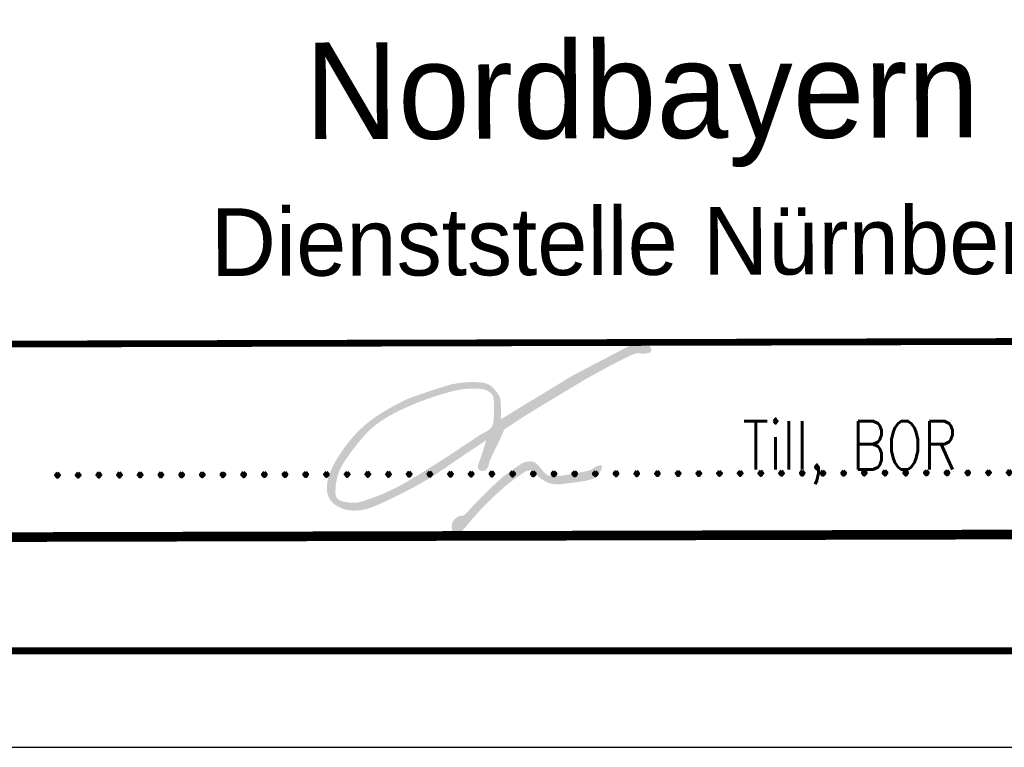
# Model space of a CAD drawing. Extents: x 0 to 1135, y 0 to 420.
# Tile 19 of 52: x 1058 to 1109, y 0 to 38. Entities that reach past the tile are written whole.
import ezdxf
from ezdxf.enums import TextEntityAlignment as Align

# ---------------------------------------------------------------- set-up
doc = ezdxf.new("R2010")
doc.units = 0
doc.header["$LTSCALE"] = 2
doc.header["$MEASUREMENT"] = 0
doc.linetypes.add('AUSGEZOGEN', pattern=[0])
doc.layers.get('0').update_dxf_attribs({"linetype": 'AUSGEZOGEN'})
for name, color, linetype in [('FBR', 8, 'CONTINUOUS'), ('LEGENDE', 7, 'AUSGEZOGEN'), ('RAHMEN', 250, 'AUSGEZOGEN')]:
    doc.layers.add(name, color=color, linetype=linetype)
doc.styles.add('ROMANS', font='romans.shx', dxfattribs={"width": 0.8})
doc.styles.add('UNIR-H', font='unir_h.shx', dxfattribs={"width": 0.8})

msp = doc.modelspace()

# ---------------------------------------------------------------- hatches: boundary and pattern name
h = msp.add_hatch(color=256)
h.paths.add_polyline_path([(1084.401272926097, 17.07178910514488, -0.0068464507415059), (1084.921537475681, 17.39720685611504, -1.77466831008e-05), (1086.020252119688, 18.06362947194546, -0.0003163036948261), (1086.081922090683, 18.10097890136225, -0.0005008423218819), (1086.966762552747, 18.6348937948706, -0.0008613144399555), (1087.482129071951, 18.94395513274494, -0.0081646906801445), (1087.883550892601, 19.17493685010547, -0.0031037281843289), (1088.952897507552, 19.75857540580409, -0.0044257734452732), (1089.286541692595, 19.93420669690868, -0.0027810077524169), (1089.821479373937, 20.20602611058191, -0.0193920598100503), (1090.114730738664, 20.33902647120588, -0.0295961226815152), (1090.314577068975, 20.40699623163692, -0.1392504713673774), (1090.549737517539, 20.4051009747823, 0.0596958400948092), (1090.784897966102, 20.40320571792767, 0.0287296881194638), (1091.003261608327, 20.44038243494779, 0.1197265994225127), (1091.051426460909, 20.46450998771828, 0.0537976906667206), (1091.064806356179, 20.47857080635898, 0.0355437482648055), (1091.080929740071, 20.50307117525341, 0.128444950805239), (1091.095276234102, 20.5579966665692, 0.0709238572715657), (1091.080929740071, 20.65862802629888, 0.1192062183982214), (1091.014029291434, 20.77533296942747, 0.0962804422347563), (1090.879235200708, 20.87177152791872, 0.0427316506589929), (1090.734418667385, 20.92359235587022, 0.0402704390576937), (1090.573812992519, 20.95244143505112, 0.0332582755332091), (1090.329309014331, 20.95996033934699, 0.1020152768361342), (1090.251108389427, 20.9408998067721, 0.0084165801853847), (1090.109908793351, 20.87107674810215, 0.0012338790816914), (1089.156190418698, 20.37633194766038, 0.0003819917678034), (1087.048976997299, 19.27455037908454, 0.0129088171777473), (1086.987499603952, 19.24029555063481, 0.0074070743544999), (1086.35649239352, 18.85430705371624, -0.0014845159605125), (1085.725485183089, 18.46831855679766, -5.05356405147e-05), (1085.123281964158, 18.10248538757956, 3.5834793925e-06), (1084.521078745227, 17.73665221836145, 0.0005914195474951), (1084.111913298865, 17.48742071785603, 0.0002985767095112), (1083.302320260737, 16.99230223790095, 0.008834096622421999), (1083.314075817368, 17.27318222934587, 0.012589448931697), (1083.313875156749, 17.47046582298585, 0.0064746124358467), (1083.296816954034, 17.90602702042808, 0.0239092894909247), (1083.285037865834, 18.02354065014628, 0.0914506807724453), (1083.23039112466, 18.18302658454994, 0.0420444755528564), (1083.025735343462, 18.48440394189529, 0.0336752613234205), (1082.848070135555, 18.67591779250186, 0.0579785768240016), (1082.726073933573, 18.76670002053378, 0.0610907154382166), (1082.540661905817, 18.8455027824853, 0.0437508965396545), (1082.265043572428, 18.89919791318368, 0.024447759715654), (1081.857688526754, 18.92206437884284, 0.0253172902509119), (1081.464059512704, 18.90495657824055, 0.0133081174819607), (1080.95291913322, 18.84297466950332, 0.0296290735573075), (1080.726410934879, 18.79551764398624, 0.0085941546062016), (1080.409291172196, 18.70331235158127, 0.004036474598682), (1079.739316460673, 18.49001681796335, 0.0040366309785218), (1079.037946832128, 18.25418855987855, 0.0067453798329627), (1078.621355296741, 18.10404047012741, 0.0266176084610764), (1078.24660436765, 17.93998402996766, 0.0127983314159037), (1077.496900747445, 17.53869506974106, 0.0171474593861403), (1076.954987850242, 17.20544128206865, 0.0183271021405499), (1076.471312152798, 16.85846794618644, 0.0274898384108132), (1076.01008403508, 16.45888828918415, 0.0251256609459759), (1075.554213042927, 15.97119616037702, 0.0182572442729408), (1075.242077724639, 15.57308643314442, 0.0150989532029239), (1074.897615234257, 15.06766890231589, 0.0229024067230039), (1074.621057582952, 14.58714683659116, 0.027053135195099), (1074.428626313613, 14.15894183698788, 0.0454305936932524), (1074.339363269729, 13.84551937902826, 0.03893860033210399), (1074.298092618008, 13.46775624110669, 0.0553932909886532), (1074.321257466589, 13.17769521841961, 0.0646885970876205), (1074.399622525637, 12.9408748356, 0.0753133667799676), (1074.550937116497, 12.71927291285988, 0.0661410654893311), (1074.786428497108, 12.52520613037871, 0.0377388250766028), (1075.062453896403, 12.38089734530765, 0.0505184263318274), (1075.284621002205, 12.31087201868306, 0.03087734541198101), (1075.564010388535, 12.27074470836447, 0.0338806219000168), (1075.821274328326, 12.26735400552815, 0.0291711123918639), (1076.202272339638, 12.31054540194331, 0.0413466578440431), (1076.464352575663, 12.37854240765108, 0.0159957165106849), (1076.862304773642, 12.53220195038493, 0.0113175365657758), (1077.41198724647, 12.77972940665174, 0.0040606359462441), (1078.172304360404, 13.15063739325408, 0.0068601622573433), (1078.617459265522, 13.37996697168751, 0.0087332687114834), (1079.437897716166, 13.83554708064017, 0.0157704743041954), (1079.879407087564, 14.10983524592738, 0.004634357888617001), (1080.574215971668, 14.58182709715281, -0.0002905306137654), (1081.269024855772, 15.05381894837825, -0.0018431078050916), (1081.704098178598, 15.34666388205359, -0.0009511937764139), (1082.550286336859, 15.90938162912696, -0.0021948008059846), (1082.439980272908, 15.55204188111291, -0.0026926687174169), (1082.3472265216, 15.26166545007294, -0.0036501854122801), (1082.233592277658, 14.92089583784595, 0.0193309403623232), (1082.119958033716, 14.58012622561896, 0.1655840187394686), (1082.125265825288, 14.46220122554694, 0.1465634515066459), (1082.20700269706, 14.35779801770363, 0.1130654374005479), (1082.296491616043, 14.32097730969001, 0.0959643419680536), (1082.410062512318, 14.32395067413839, 0.0615712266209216), (1082.518631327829, 14.36241712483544, 0.1187002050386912), (1082.564804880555, 14.40129173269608, 0.1289888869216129), (1082.70018364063, 14.74206134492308, -0.036447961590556), (1082.835562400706, 15.08283095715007, -0.0022729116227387), (1083.009618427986, 15.43809442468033, 0.0014722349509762), (1083.183674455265, 15.7933578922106, 0.0089062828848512), (1083.290782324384, 16.02396934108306, 0.0046602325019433), (1083.483435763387, 16.47006178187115, -0.0038279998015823)])
h.paths.add_polyline_path([(1082.837810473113, 16.6028202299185, -0.0990909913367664), (1082.725740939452, 16.47825026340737, -0.04873498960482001), (1082.381658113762, 16.27047665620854, 0.0217376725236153), (1082.037575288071, 16.0627030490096, 0.0020055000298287), (1081.365593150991, 15.61206928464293, -0.0096068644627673), (1080.693611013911, 15.16143552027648, -0.0006172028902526), (1080.272978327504, 14.8916594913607, -0.0007807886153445), (1079.939878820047, 14.67933563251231, -0.0019769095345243), (1079.449101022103, 14.37029800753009, -0.0016276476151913), (1078.850322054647, 13.99925429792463, -0.0079346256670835), (1078.477794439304, 13.77815677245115, -0.0064192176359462), (1078.009678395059, 13.51819923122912, -0.0114201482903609), (1077.684063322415, 13.35228699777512, -0.0089660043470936), (1077.261074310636, 13.1580518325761, -0.0108791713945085), (1077.014411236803, 13.0564329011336, -0.0053179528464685), (1076.503379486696, 12.86501596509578, -0.0168253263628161), (1076.082889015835, 12.72841325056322, -0.0313083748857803), (1075.850744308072, 12.67702106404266, -0.0448675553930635), (1075.70333611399, 12.66733794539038, -0.0211894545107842), (1075.391711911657, 12.6880767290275, -0.0258241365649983), (1075.197499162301, 12.71951074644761, -0.0296199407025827), (1075.032211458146, 12.7654906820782, -0.0889959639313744), (1074.875936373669, 12.85250858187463, -0.1127196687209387), (1074.788859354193, 12.96454124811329, -0.0624976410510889), (1074.744662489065, 13.10185912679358, -0.0577170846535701), (1074.733549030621, 13.25757711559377, -0.0116459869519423), (1074.746648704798, 13.45178778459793, -0.0131898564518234), (1074.766715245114, 13.62248695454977, -0.0135224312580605), (1074.812893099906, 13.8907926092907, -0.0177641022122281), (1074.860752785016, 14.09246205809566, -0.0362932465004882), (1074.941711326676, 14.3205403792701, -0.0271417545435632), (1075.087588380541, 14.60921112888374, -0.0192532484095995), (1075.281931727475, 14.91872372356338, -0.0116116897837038), (1075.635130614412, 15.41095337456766, -0.010551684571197), (1075.975126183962, 15.84299634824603, -0.0128247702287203), (1076.271182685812, 16.18502001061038, -0.0279803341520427), (1076.639812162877, 16.54658199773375, -0.0287634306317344), (1077.035936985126, 16.85545497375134, -0.0190188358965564), (1077.46340342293, 17.12747254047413, -0.0172905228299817), (1077.954035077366, 17.39176406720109, -0.0084810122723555), (1078.508966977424, 17.65475851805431, -0.0113656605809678), (1078.930540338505, 17.8344280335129, -0.0117809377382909), (1079.488940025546, 18.04243717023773, -0.0088702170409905), (1080.241305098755, 18.28783178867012, -0.0117651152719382), (1080.786973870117, 18.44121165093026, -0.0169861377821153), (1081.170458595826, 18.52556503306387, -0.0275822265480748), (1081.556167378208, 18.57497108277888, -0.0235621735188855), (1082.011135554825, 18.58640763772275, -0.0146204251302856), (1082.193375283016, 18.57706466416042, -0.0164984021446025), (1082.354052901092, 18.55875632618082, -0.0518482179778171), (1082.472608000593, 18.52847758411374, -0.033962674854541), (1082.642792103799, 18.45216027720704, -0.1062381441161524), (1082.844331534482, 18.28201380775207, -0.1338173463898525), (1082.924838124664, 18.0872261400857, -0.0114842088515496), (1082.941215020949, 17.92863667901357, -0.015519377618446), (1082.946982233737, 17.81078591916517, -0.0044653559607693), (1082.948917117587, 17.59413518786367, -0.0032510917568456), (1082.946982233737, 17.29656385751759, -0.0179867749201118), (1082.932497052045, 17.00102742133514, -0.0235370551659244), (1082.902727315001, 16.77682611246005, -0.0892384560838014)], flags=16)
h = msp.add_hatch(color=256)
edge = h.paths.add_edge_path()
edge.add_arc((1088.47667017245, 14.21117513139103), 0.3999014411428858, 95.98712635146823, 111.0324379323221)
edge.add_arc((1088.747706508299, 13.50629438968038), 1.155095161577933, 111.0324379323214, 119.8683371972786)
edge.add_arc((1088.531372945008, 13.88299155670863), 0.7206979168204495, 119.8683371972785, 129.3021997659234)
edge.add_arc((1087.900345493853, 14.58940586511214), 0.2293039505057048, 289.6067548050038, 319.5637821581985, ccw=False)
edge.add_arc((1087.534468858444, 15.61652363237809), 1.319641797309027, 284.03266285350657, 289.60675480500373, ccw=False)
edge.add_arc((1086.536960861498, 19.60761562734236), 5.433500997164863, 281.2864602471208, 284.03266285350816, ccw=False)
edge.add_arc((1075.046393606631, 77.18309327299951), 64.14439233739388, 280.9521915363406, 281.2864602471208, ccw=False)
edge.add_arc((1081.199261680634, 45.38770919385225), 31.75914516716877, 280.4771393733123, 280.95219153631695, ccw=False)
edge.add_arc((1083.671261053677, 32.02023063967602), 18.16501909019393, 279.45945519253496, 280.4771393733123, ccw=False)
edge.add_arc((1085.840653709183, 18.99985700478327), 4.965155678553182, 277.512841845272, 279.4594551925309, ccw=False)
edge.add_arc((1086.403234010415, 14.73402385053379), 0.6623857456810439, 270.8680610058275, 277.51284184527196, ccw=False)
edge.add_arc((1086.183162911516, 29.25855645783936), 15.1885854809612, 269.48116250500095, 270.86806100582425, ccw=False)
edge.add_arc((1086.077507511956, 17.59123659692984), 3.52078723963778, 265.2363949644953, 269.48116250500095, ccw=False)
edge.add_arc((1085.802911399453, 14.29605777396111), 0.2141867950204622, 247.96514950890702, 265.2363949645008, ccw=False)
edge.add_arc((1085.77920910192, 14.23749511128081), 0.1510093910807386, 226.477177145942, 247.9651495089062, ccw=False)
edge.add_arc((1088.954179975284, 17.58054834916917), 4.761480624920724, 222.6721475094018, 226.4771771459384, ccw=False)
edge.add_arc((1087.386370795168, 16.13522615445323), 2.629115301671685, 218.1454787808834, 222.6721475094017, ccw=False)
edge.add_arc((1084.399065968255, 13.86475858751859), 1.124191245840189, 35.10943902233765, 45.70818726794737)
edge.add_arc((1084.851221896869, 14.32823245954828), 0.4766937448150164, 45.7081872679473, 59.86429330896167)
edge.add_arc((1084.817338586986, 14.26986454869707), 0.5441836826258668, 59.86429330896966, 73.10932600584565)
edge.add_arc((1084.841912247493, 14.35079334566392), 0.4596062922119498, 73.10932600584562, 88.6725408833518)
edge.add_arc((1084.833384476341, 13.98278361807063), 0.8277148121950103, 88.6725408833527, 100.2537940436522)
edge.add_arc((1084.97538135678, 13.19782743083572), 1.625411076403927, 100.2537940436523, 107.6423886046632)
edge.add_arc((1084.60098791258, 14.37504260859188), 0.3900949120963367, 107.6423886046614, 122.7577128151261)
edge.add_arc((1087.907711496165, 9.235685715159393), 6.501347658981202, 122.7577128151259, 124.353898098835)
edge.add_arc((1097.551702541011, -4.873347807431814), 23.59144392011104, 124.3538980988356, 125.1918084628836)
edge.add_arc((1132.906063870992, -55.00656502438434), 84.93694362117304, 125.1918084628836, 125.5291622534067)
edge.add_arc((1084.774873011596, 12.3982808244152), 2.111677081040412, 125.5291622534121, 127.6688222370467)
edge.add_arc((1085.006489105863, 12.09826735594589), 2.490694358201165, 127.6688222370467, 131.5682748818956)
edge.add_arc((1092.032978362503, 4.17531021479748), 13.08053860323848, 131.5682748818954, 133.2695838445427)
edge.add_arc((1112.498461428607, -17.56524448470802), 42.93833014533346, 133.2695838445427, 133.7908064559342)
edge.add_arc((1099.166638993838, -3.658482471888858), 23.67345228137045, 133.7908064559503, 134.4927727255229)
edge.add_arc((1091.520802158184, 4.123941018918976), 12.76359727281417, 134.4927727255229, 135.3044570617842)
edge.add_arc((1214.573333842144, -117.6277431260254), 185.8687622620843, 135.304457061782, 135.5171568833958)
edge.add_arc((1085.974994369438, 8.669820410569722), 5.622798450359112, 135.5171568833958, 139.1088981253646)
edge.add_arc((1079.7795656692, 13.90474810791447), 2.489515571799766, 313.2541597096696, 321.371895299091, ccw=False)
edge.add_arc((1081.218450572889, 12.37539090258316), 0.3896767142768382, 301.3212496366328, 313.2541597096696, ccw=False)
edge.add_arc((1081.106161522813, 12.55991974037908), 0.6056853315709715, 291.7560437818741, 301.3212496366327, ccw=False)
edge.add_arc((1081.254677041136, 12.18777671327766), 0.2050018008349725, 263.9521169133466, 291.7560437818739, ccw=False)
edge.add_arc((1081.210416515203, 11.78775910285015), 0.1974614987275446, 83.40994197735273, 112.2982187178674)
edge.add_arc((1081.275029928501, 11.63020137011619), 0.3677534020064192, 112.2982187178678, 119.3477428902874)
edge.add_arc((1081.637450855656, 10.98563396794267), 1.107223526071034, 119.3477428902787, 123.4087845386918)
edge.add_arc((1081.415814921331, 11.32165039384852), 0.7046946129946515, 123.4087845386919, 137.5547188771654)
edge.add_arc((1081.276361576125, 11.44919104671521), 0.5157135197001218, 137.5547188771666, 154.106143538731)
edge.add_arc((1081.127245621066, 11.52157810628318), 0.3499563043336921, 154.106143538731, 166.8617071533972)
edge.add_arc((1081.743843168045, 11.37765688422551), 0.9831275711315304, 166.8617071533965, 174.4618689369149)
edge.add_arc((1081.426530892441, 11.40842372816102), 0.6643271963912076, 174.461868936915, 188.7511940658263)
edge.add_arc((1081.02789127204, 11.34705871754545), 0.2609920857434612, 188.7511940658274, 211.6416840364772)
edge.add_arc((1081.025868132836, 11.34581204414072), 0.2586156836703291, 211.6416840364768, 234.2511000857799)
edge.add_arc((1081.051698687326, 11.38169440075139), 0.3028283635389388, 234.2511000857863, 255.1248986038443)
edge.add_arc((1081.105806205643, 11.58540161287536), 0.5135989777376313, 255.1248986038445, 262.4057241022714)
edge.add_arc((1081.059774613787, 11.24014777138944), 0.1652900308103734, 262.4057241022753, 275.258237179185)
edge.add_arc((1081.049528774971, 11.35147677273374), 0.2770895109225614, 275.2582371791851, 293.4947828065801)
edge.add_arc((1081.060788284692, 11.3255752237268), 0.2488465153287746, 293.4947828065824, 312.7477315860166)
edge.add_arc((1079.958793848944, 12.51780077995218), 1.872359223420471, 312.7477315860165, 317.1130544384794)
edge.add_arc((1077.339531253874, 14.95065790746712), 5.447178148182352, 317.1130544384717, 319.6719715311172)
edge.add_arc((1066.59096252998, 24.07515057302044), 19.54640138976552, 319.6719715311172, 320.5332341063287)
edge.add_arc((1088.832820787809, 5.862762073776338), 9.200845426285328, 139.187733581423, 141.017472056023, ccw=False)
edge.add_arc((1093.134437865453, 2.148098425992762), 14.88438617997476, 137.5653147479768, 139.187733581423, ccw=False)
edge.add_arc((1093.39715117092, 1.907916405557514), 15.24034359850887, 135.9619559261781, 137.5653147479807, ccw=False)
edge.add_arc((1090.329578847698, 4.87417541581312), 10.97317914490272, 133.8902999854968, 135.9619559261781, ccw=False)
edge.add_arc((1099.737424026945, -4.905335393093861), 24.54323377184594, 132.5051241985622, 133.8902999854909, ccw=False)
edge.add_arc((1096.230318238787, -1.078688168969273), 19.35256714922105, 131.0826302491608, 132.5051241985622, ccw=False)
edge.add_arc((1088.069095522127, 8.282424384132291), 6.933389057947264, 128.705971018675, 131.0826302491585, ccw=False)
edge.add_arc((1086.699845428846, 9.991162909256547), 4.743723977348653, 126.21494796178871, 128.705971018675, ccw=False)
edge.add_arc((1101.125121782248, -9.707692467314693), 29.15956926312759, 125.21028993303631, 126.21494796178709, ccw=False)
edge.add_arc((1088.046673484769, 8.825122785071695), 6.476733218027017, 123.06484911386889, 125.21028993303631, ccw=False)
edge.add_arc((1085.150071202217, 13.2744660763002), 1.167593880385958, 118.01051331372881, 123.0648491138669, ccw=False)
edge.add_arc((1084.697499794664, 14.12525245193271), 0.2039246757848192, 100.95376677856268, 118.0105133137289, ccw=False)
edge.add_arc((1084.906619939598, 13.04476846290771), 1.304459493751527, 94.23081365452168, 100.95376677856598, ccw=False)
edge.add_arc((1084.856233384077, 13.72588756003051), 0.6214792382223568, 83.65942472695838, 94.23081365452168, ccw=False)
edge.add_arc((1084.899495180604, 14.11521998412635), 0.2297506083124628, 66.23025837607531, 83.65942472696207, ccw=False)
edge.add_arc((1084.910480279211, 14.14016220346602), 0.2024964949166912, 14.512507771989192, 66.23025837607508, ccw=False)
edge.add_arc((1085.610906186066, 14.50381520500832), 0.5935670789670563, 211.8142572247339, 228.928508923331)
edge.add_arc((1087.45846981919, 16.62384568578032), 3.405687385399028, 228.928508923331, 233.3173153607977)
edge.add_arc((1086.265093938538, 15.02179892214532), 1.408013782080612, 233.3173153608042, 240.1453577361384)
edge.add_arc((1086.268178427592, 15.02717285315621), 1.414210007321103, 240.1453577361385, 250.23869700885)
edge.add_arc((1086.133939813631, 14.65351913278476), 1.01717460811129, 250.2386970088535, 262.1460216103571)
edge.add_arc((1086.326666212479, 16.05066570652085), 2.427551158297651, 262.1460216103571, 268.2262299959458)
edge.add_arc((1086.286606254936, 14.75707455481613), 1.133339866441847, 268.2262299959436, 277.1296286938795)
edge.add_arc((1077.904502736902, 81.77007123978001), 68.66852613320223, 277.1296286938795, 277.3238277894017)
edge.add_arc((1077.174998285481, 87.4460145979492), 74.39115749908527, 277.3238277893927, 277.5104079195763)
edge.add_arc((1077.836773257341, 82.4263808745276), 69.32808838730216, 277.5104079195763, 277.6766752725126)
edge.add_arc((1049.889852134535, 289.7619165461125), 278.5386396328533, 277.6766752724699, 277.7596257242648)
edge.add_arc((1087.065593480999, 16.94276067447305), 3.198254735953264, 277.7596257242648, 284.0339270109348)
edge.add_arc((1087.407735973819, 15.57395550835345), 1.787336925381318, 284.0339270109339, 292.4302731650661)
edge.add_arc((1087.936189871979, 14.29375057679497), 0.4023502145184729, 292.4302731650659, 311.4371914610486)
edge.add_arc((1087.205097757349, 15.12192747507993), 1.507054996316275, 311.43719146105, 321.2249733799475)
edge.add_arc((1087.512522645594, 14.874972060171), 1.112723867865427, 321.2249733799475, 334.3523643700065)
edge.add_arc((1088.277488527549, 14.50767952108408), 0.264150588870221, 334.3523643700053, 361.4894334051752)
edge.add_arc((1088.285157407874, 14.50787892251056), 0.2564791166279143, 1.489433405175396, 13.99598620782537)
edge.add_arc((1088.494006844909, 14.55993539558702), 0.0412397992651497, 13.99598620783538, 45.51948291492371)
edge.add_arc((1088.479645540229, 14.54531128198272), 0.0617364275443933, 45.51948291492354, 77.47574347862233)
edge.add_arc((1088.453819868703, 14.42905215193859), 0.1808294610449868, 77.47574347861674, 95.98712635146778)

# ---------------------------------------------------------------- linework, layer by layer
at = {"layer": 'FBR'}
for points in [[(88.00927508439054, 187.5283629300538, -2.329752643e-07), (104.8390138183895, 188.9747523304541, -3.32244617e-07), (166.4394570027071, 194.268766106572, -1.9954558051e-06), (228.7098312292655, 199.6200625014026, 1.6970816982e-06), (290.9802054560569, 204.9713588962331, 7.911701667e-07), (321.6491723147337, 207.6070955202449, 1.267256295e-06), (340.7964161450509, 209.2526604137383, 2.422272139e-06), (353.2508030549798, 210.3231160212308, -6.630900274e-07), (365.7051899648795, 211.3935716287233, -7.4273674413e-06)], [(87.66558115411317, 191.5135581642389, -3.161427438e-07), (104.4965272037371, 192.9600485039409, -4.508490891e-07), (166.0969518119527, 198.2540754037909, -1.9954562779e-06), (228.3673368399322, 203.6053727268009, 1.697082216e-06), (290.6377218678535, 208.9566700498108, 5.354030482e-07), (321.3067197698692, 211.5923935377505, 8.575827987e-07), (340.4539109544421, 213.2379697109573, 2.4222671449e-06), (352.9082817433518, 214.3084239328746, -6.630853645e-07), (365.362652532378, 215.3788781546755, -7.4273659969e-06)], [(377.8163897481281, 216.4490749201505, 1.112985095e-06), (390.2701269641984, 217.5192716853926, 4.41997550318e-05)], [(378.1588949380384, 212.4637656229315, 1.1123584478e-06), (390.6125999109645, 213.5339596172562, 4.4200025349e-05)]]:
    msp.add_lwpolyline(points, format="xyb", dxfattribs=at)
at = {"layer": 'LEGENDE'}
for points, const_width in [([(1057.296795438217, 20.88886976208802), (1124.296574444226, 21.06095446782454)], 0.35), ([(959.0728037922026, 10.63655465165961), (1124.57225790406, 11.06162955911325)], 0.5)]:
    msp.add_lwpolyline(points, dxfattribs=dict(at, const_width=const_width))
at = {"layer": 'RAHMEN'}
msp.add_line((950, 0), (1135, 0), dxfattribs=at)
at = {"layer": 'RAHMEN', "const_width": 0.35}
msp.add_lwpolyline([(25, 5), (1130, 5), (1130, 415), (25, 415), (25, 5)], dxfattribs=at)

# ---------------------------------------------------------------- texts
at = {"style": 'ROMANS', "width": 0.8}
msp.add_text('Till, BOR', height=2.5, dxfattribs=at).set_placement((1101.388443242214, 14.4001693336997), align=Align.CENTER)
at = {"layer": 'LEGENDE', "style": 'UNIR-H'}
for s, height, p in [('Nordbayern', 5, (1090.624041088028, 31.55626342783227)), ('Dienststelle Nürnberg', 3.5, (1090.787695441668, 24.47490057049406))]:
    msp.add_text(s, height=height, rotation=0.1471602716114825, dxfattribs=at).set_placement(p, align=Align.CENTER)
at = {"layer": 'LEGENDE', "style": 'ROMANS'}
msp.add_text('.....................................................', height=2.5, rotation=0.1471602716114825, dxfattribs=at).set_placement((1059.808101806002, 13.98421544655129))

doc.saveas('drawing.dxf')
